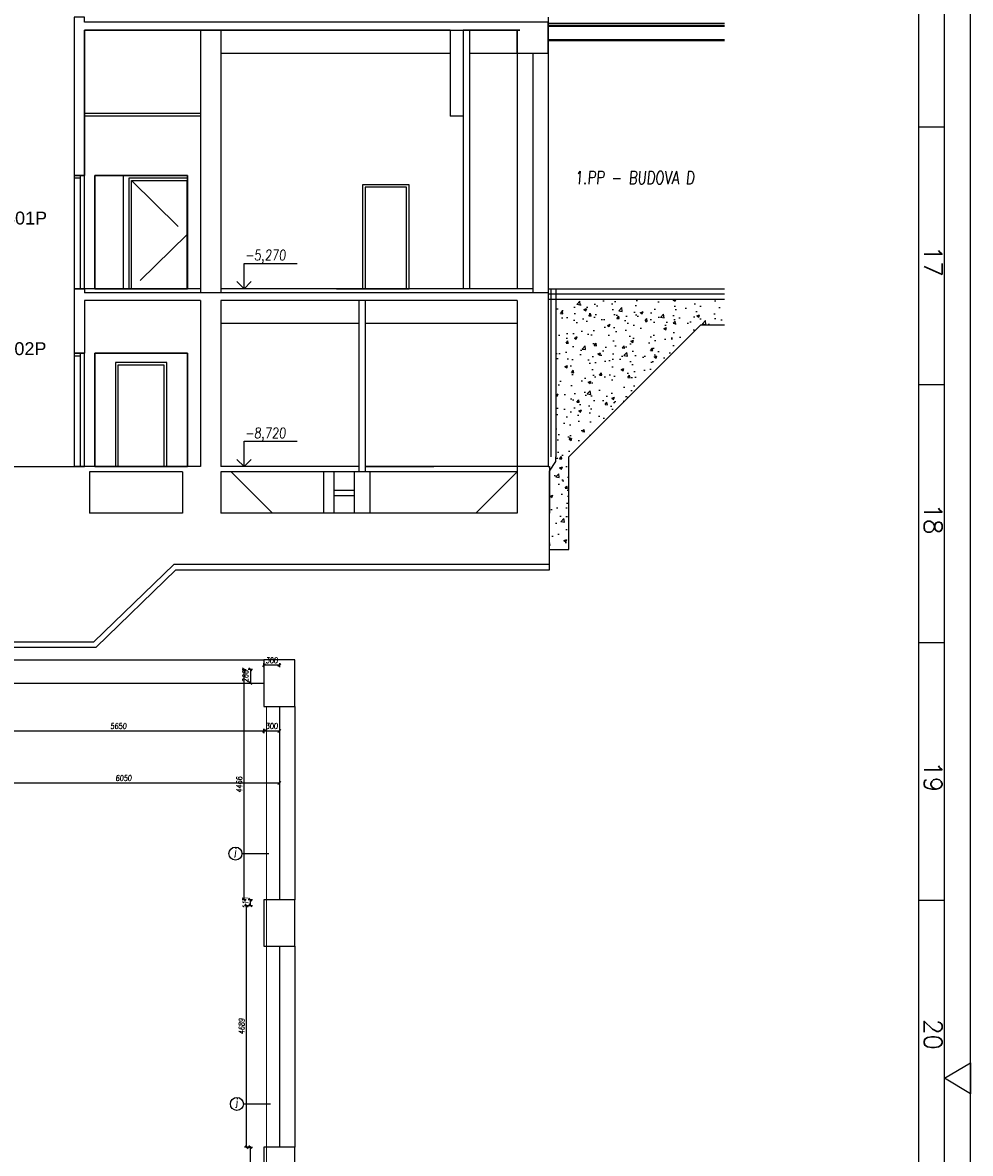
# Model space of a CAD drawing. Header units: millimetres. Extents: x 171 to 266814, y 44 to 350448.
# Tile 59 of 105: x 23773 to 42171, y 19587 to 41523. Entities that reach past the tile are written whole.
import ezdxf
from ezdxf.enums import TextEntityAlignment as Align

# ---------------------------------------------------------------- set-up
doc = ezdxf.new("R2010")
doc.units = ezdxf.units.MM
doc.header["$LTSCALE"] = 100
doc.linetypes.add('ACAD_ISO12W100', pattern=[22, 12, -3, 0.5, -3, 0.5, -3])
doc.linetypes.add('ČÁRKOVANÁ', pattern=[19.05, 12.7, -6.35])
for name, color, linetype in [('1_RÁMEČEK', 7, 'Continuous'), ('Elektro přívod', 1, 'Continuous'), ('KOTY', 7, 'Continuous'), ('KOTY 50', 7, 'Continuous'), ('KOTY-DVERE', 8, 'Continuous'), ('NOVÁ TENKÁ', 240, 'Continuous'), ('SLOUPY', 3, 'Continuous'), ('SRAFA', 9, 'Continuous'), ('TENKA', 253, 'Continuous'), ('TLUSTA', 2, 'Continuous'), ('ŽB', 3, 'Continuous')]:
    doc.layers.add(name, color=color, linetype=linetype)
doc.layers.add('DVERE', color=7, linetype='Continuous', true_color=0xf00000)
doc.layers.add('NAD', color=4, linetype='ACAD_ISO12W100', lineweight=13)
doc.styles.add('CS-ROMANS', font='romans.shx', dxfattribs={"width": 0.75, "oblique": 5})
doc.styles.add('ROMANS', font='romans.shx', dxfattribs={"width": 0.75, "oblique": 5, "height": 200})
doc.styles.get("Standard").update_dxf_attribs({"font": 'arial.ttf'})
doc.dimstyles.new('A_KÓTA_50', dxfattribs={"dimtxt": 110, "dimasz": 2, "dimexe": 100, "dimexo": 1500, "dimgap": 40, "dimtad": 1, "dimrnd": 1, "dimdsep": 46, "dimtxsty": 'CS-ROMANS', "dimblk": 'KOT_CARA20', "dimcen": 45, "dimse1": 1, "dimse2": 1, "dimclrd": 256, "dimclre": 256, "dimclrt": 256, "dimadec": 0, "dimazin": 0, "dimtfac": 1, "dimtix": 1, "dimtmove": 2, "dimatfit": 3, "dimldrblk": 'OBLIQUE', "dimfxl": 100, "dimtolj": 1, "dimarcsym": 0})

# ---------------------------------------------------------------- blocks, each defined once
blk = doc.blocks.new('A$C1BDE3DB0')
at = {"layer": '1_RÁMEČEK', "color": 7, "linetype": 'Continuous'}
for p, q in [((2, 3), (-3, 0)), ((2, -3), (2, 3)), ((-3, 0), (2, -3))]:
    blk.add_line(p, q, dxfattribs=at)
blk = doc.blocks.new('KOT_CARA20')
for p, q in [((0, 0), (-14, -14)), ((0, 20), (0, -20)), ((0, 0), (14, 14))]:
    blk.add_line(p, q)
blk = doc.blocks.new('*D78')
at = {"layer": 'Defpoints', "color": 0, "transparency": 16777216}
for p in [(28758, 29413), (28458, 29057), (28458, 28258)]:
    blk.add_point(p, dxfattribs=at)
at = {"layer": 'KOTY 50', "lineweight": -2, "ltscale": 5, "transparency": 16777216}
blk.add_line((28756, 29057), (28460, 29057), dxfattribs=at)
at = {"layer": 'KOTY 50', "lineweight": -2, "transparency": 16777216, "xscale": 2, "yscale": 2, "zscale": 2, "rotation": 180}
blk.add_blockref('KOT_CARA20', (28458, 29057), dxfattribs=at)
at = {"layer": 'KOTY 50', "lineweight": -2, "transparency": 16777216, "xscale": 2, "yscale": 2, "zscale": 2}
blk.add_blockref('KOT_CARA20', (28758, 29057), dxfattribs=at)
at = {"layer": 'KOTY 50', "transparency": 16777216, "insert": (28608, 29152), "char_height": 110, "attachment_point": 5, "style": 'CS-ROMANS'}
blk.add_mtext('\\A1;300', dxfattribs=at)
blk = doc.blocks.new('_OBLIQUE')
at = {"color": 0, "linetype": 'ByBlock', "ltscale": 15}
blk.add_line((-0.5, -0.5), (0.5, 0.5), dxfattribs=at)
blk = doc.blocks.new('*D345')
at = {"layer": 'Defpoints', "color": 0, "transparency": 16777216}
for p in [(28194, 19708), (28458, 19708), (28458, 18808)]:
    blk.add_point(p, dxfattribs=at)
at = {"layer": 'KOTY 50', "lineweight": -2, "ltscale": 5, "transparency": 16777216}
blk.add_line((28194, 18810), (28194, 19706), dxfattribs=at)
at = {"layer": 'KOTY 50', "lineweight": -2, "transparency": 16777216, "xscale": 2, "yscale": 2, "zscale": 2}
for p, rotation in [((28194, 19708), 90), ((28194, 18808), 270)]:
    blk.add_blockref('KOT_CARA20', p, dxfattribs=dict(at, rotation=rotation))
at = {"layer": 'KOTY 50', "transparency": 16777216, "insert": (28099, 19258), "char_height": 110, "attachment_point": 5, "rotation": 90, "style": 'CS-ROMANS'}
blk.add_mtext('\\A1;900', dxfattribs=at)
blk = doc.blocks.new('*D346')
at = {"layer": 'Defpoints', "color": 0, "transparency": 16777216}
for p in [(28120, 24397), (28458, 24397), (28458, 19708)]:
    blk.add_point(p, dxfattribs=at)
at = {"layer": 'KOTY 50', "lineweight": -2, "ltscale": 5, "transparency": 16777216}
blk.add_line((28120, 19710), (28120, 24395), dxfattribs=at)
at = {"layer": 'KOTY 50', "lineweight": -2, "transparency": 16777216, "xscale": 2, "yscale": 2, "zscale": 2}
for p, rotation in [((28120, 24397), 90), ((28120, 19708), 270)]:
    blk.add_blockref('KOT_CARA20', p, dxfattribs=dict(at, rotation=rotation))
at = {"layer": 'KOTY 50', "transparency": 16777216, "insert": (28025, 22052), "char_height": 110, "attachment_point": 5, "rotation": 90, "style": 'CS-ROMANS'}
blk.add_mtext('\\A1;4689', dxfattribs=at)
blk = doc.blocks.new('*D347')
at = {"layer": 'Defpoints', "color": 0, "transparency": 16777216}
for p in [(28194, 24508), (28458, 24508), (28458, 24397)]:
    blk.add_point(p, dxfattribs=at)
at = {"layer": 'KOTY 50', "lineweight": -2, "ltscale": 5, "transparency": 16777216}
for p, q in [((28194, 24510), (28194, 24512)), ((28194, 24397), (28194, 24508)), ((28194, 24395), (28194, 24393))]:
    blk.add_line(p, q, dxfattribs=at)
at = {"layer": 'KOTY 50', "lineweight": -2, "transparency": 16777216, "xscale": 2, "yscale": 2, "zscale": 2}
for p, rotation in [((28194, 24508), 270), ((28194, 24397), 90)]:
    blk.add_blockref('KOT_CARA20', p, dxfattribs=dict(at, rotation=rotation))
at = {"layer": 'KOTY 50', "transparency": 16777216, "insert": (28099, 24452), "char_height": 110, "attachment_point": 5, "rotation": 90, "style": 'CS-ROMANS'}
blk.add_mtext('\\A1;111', dxfattribs=at)
blk = doc.blocks.new('*D348')
at = {"layer": 'Defpoints', "color": 0, "transparency": 16777216}
for p in [(28072, 28974), (28458, 28974), (28458, 24508)]:
    blk.add_point(p, dxfattribs=at)
at = {"layer": 'KOTY 50', "lineweight": -2, "ltscale": 5, "transparency": 16777216}
blk.add_line((28072, 24510), (28072, 28972), dxfattribs=at)
at = {"layer": 'KOTY 50', "lineweight": -2, "transparency": 16777216, "xscale": 2, "yscale": 2, "zscale": 2}
for p, rotation in [((28072, 28974), 90), ((28072, 24508), 270)]:
    blk.add_blockref('KOT_CARA20', p, dxfattribs=dict(at, rotation=rotation))
at = {"layer": 'KOTY 50', "transparency": 16777216, "insert": (27977, 26741), "char_height": 110, "attachment_point": 5, "rotation": 90, "style": 'CS-ROMANS'}
blk.add_mtext('\\A1;4466', dxfattribs=at)
blk = doc.blocks.new('*D349')
at = {"layer": 'Defpoints', "color": 0, "transparency": 16777216}
for p in [(28458, 28974), (28194, 28708), (28458, 28708)]:
    blk.add_point(p, dxfattribs=at)
at = {"layer": 'KOTY 50', "lineweight": -2, "ltscale": 5, "transparency": 16777216}
for p, q in [((28194, 28976), (28194, 28978)), ((28194, 28974), (28194, 28708)), ((28194, 28706), (28194, 28704))]:
    blk.add_line(p, q, dxfattribs=at)
at = {"layer": 'KOTY 50', "lineweight": -2, "transparency": 16777216, "xscale": 2, "yscale": 2, "zscale": 2}
for p, rotation in [((28194, 28974), 270), ((28194, 28708), 90)]:
    blk.add_blockref('KOT_CARA20', p, dxfattribs=dict(at, rotation=rotation))
at = {"layer": 'KOTY 50', "transparency": 16777216, "insert": (28099, 28841), "char_height": 110, "attachment_point": 5, "rotation": 90, "style": 'CS-ROMANS'}
blk.add_mtext('\\A1;266', dxfattribs=at)
blk = doc.blocks.new('*D355')
at = {"layer": 'Defpoints', "color": 0, "transparency": 16777216}
for p in [(28758, 26772), (22708, 25733), (28758, 25733)]:
    blk.add_point(p, dxfattribs=at)
at = {"layer": 'KOTY 50', "lineweight": -2, "ltscale": 5, "transparency": 16777216}
blk.add_line((22710, 26772), (28756, 26772), dxfattribs=at)
at = {"layer": 'KOTY 50', "lineweight": -2, "transparency": 16777216, "xscale": 2, "yscale": 2, "zscale": 2, "rotation": 180}
blk.add_blockref('KOT_CARA20', (22708, 26772), dxfattribs=at)
at = {"layer": 'KOTY 50', "lineweight": -2, "transparency": 16777216, "xscale": 2, "yscale": 2, "zscale": 2}
blk.add_blockref('KOT_CARA20', (28758, 26772), dxfattribs=at)
at = {"layer": 'KOTY 50', "transparency": 16777216, "insert": (25733, 26867), "char_height": 110, "attachment_point": 5, "style": 'CS-ROMANS'}
blk.add_mtext('\\A1;6050', dxfattribs=at)
blk = doc.blocks.new('*D356')
at = {"layer": 'Defpoints', "color": 0, "transparency": 16777216}
for p in [(22808, 28258), (28458, 28258), (28458, 27781)]:
    blk.add_point(p, dxfattribs=at)
at = {"layer": 'KOTY 50', "lineweight": -2, "ltscale": 5, "transparency": 16777216}
blk.add_line((22810, 27781), (28456, 27781), dxfattribs=at)
at = {"layer": 'KOTY 50', "lineweight": -2, "transparency": 16777216, "xscale": 2, "yscale": 2, "zscale": 2, "rotation": 180}
blk.add_blockref('KOT_CARA20', (22808, 27781), dxfattribs=at)
at = {"layer": 'KOTY 50', "lineweight": -2, "transparency": 16777216, "xscale": 2, "yscale": 2, "zscale": 2}
blk.add_blockref('KOT_CARA20', (28458, 27781), dxfattribs=at)
at = {"layer": 'KOTY 50', "transparency": 16777216, "insert": (25633, 27876), "char_height": 110, "attachment_point": 5, "style": 'CS-ROMANS'}
blk.add_mtext('\\A1;5650', dxfattribs=at)
blk = doc.blocks.new('*D357')
at = {"layer": 'Defpoints', "color": 0, "transparency": 16777216}
for p in [(28458, 28258), (28758, 28258), (28758, 27781)]:
    blk.add_point(p, dxfattribs=at)
at = {"layer": 'KOTY 50', "lineweight": -2, "ltscale": 5, "transparency": 16777216}
blk.add_line((28460, 27781), (28756, 27781), dxfattribs=at)
at = {"layer": 'KOTY 50', "lineweight": -2, "transparency": 16777216, "xscale": 2, "yscale": 2, "zscale": 2, "rotation": 180}
blk.add_blockref('KOT_CARA20', (28458, 27781), dxfattribs=at)
at = {"layer": 'KOTY 50', "lineweight": -2, "transparency": 16777216, "xscale": 2, "yscale": 2, "zscale": 2}
blk.add_blockref('KOT_CARA20', (28758, 27781), dxfattribs=at)
at = {"layer": 'KOTY 50', "transparency": 16777216, "insert": (28608, 27876), "char_height": 110, "attachment_point": 5, "style": 'CS-ROMANS'}
blk.add_mtext('\\A1;300', dxfattribs=at)

msp = doc.modelspace()

# ---------------------------------------------------------------- hatches: boundary and pattern name
at = {"layer": 'SRAFA', "ltscale": 20}
h = msp.add_hatch(dxfattribs=at)
h.set_pattern_fill('AR-CONC', color=253, scale=3)
h.set_pattern_definition([(50, (-22412.33, 436142.15), (546.554, -47.81726), [57.15, -628.65]), (-5, (-22412.3, 436142.15), (-105.7303, 573.1705), [45.72, -502.92175]), (100.45144, (-22366.8, 436138.17), (440.82374, 525.35326), [48.57, -534.2707]), (46.1842, (-22412.3, 436294.55), (813.2371, -126.127), [85.725, -942.975]), (96.63556, (-22344.56, 436284.04), (712.2124, 742.2784), [72.855, -801.4068]), (-8.81585, (-22412.3, 436294.55), (712.2124, 742.2784), [68.5799, -754.3792]), (21, (-22336.13, 436256.45), (454.84317, -306.7956), [57.15, -628.65]), (-34, (-22336.1, 436256.45), (185.4061, 552.5639), [45.72, -502.92]), (71.45144, (-22298.2, 436230.9), (640.24926, 245.7683), [48.57, -534.2698]), (37.5, (-22412.33, 436142.15), (9.26581, 253.66512), [0, -496.824, 0, -510.54, 0, -504.825]), (7.5, (-22412.33, 436142.15), (200.45899, 300.54172), [0, -291.084, 0, -485.394, 0, -192.405]), (-32.5, (-22582.25, 436142.15), (406.77179, -17.18623), [0, -190.5, 0, -594.36, 0, -788.67]), (-42.5, (-22658.45, 436142.15), (444.38754, 76.27947), [0, -247.65, 0, -394.716, 0, -560.07])])
h.paths.add_polyline_path([(37396.754, 35658.396), (37396.754, 36158.396), (34123.671, 36158.396), (34123.671, 33010.896), (33998.671, 32823.396), (33998.671, 31298.396), (34373.671, 31298.396), (34373.671, 33098.396), (36933.671, 35658.396)])

# ---------------------------------------------------------------- linework, layer by layer
at = {"layer": '1_RÁMEČEK', "linetype": 'Continuous'}
for p, q in [((41670.69, 39493.55), (41170.69, 39493.55)), ((41670.69, 34493.55), (41170.69, 34493.55)), ((41670.69, 29493.55), (41170.69, 29493.55)), ((41670.69, 24493.55), (41170.69, 24493.55))]:
    msp.add_line(p, q, dxfattribs=at)
for points in [[(170.69, 118943.55), (170.69, 43.55), (42170.69, 43.55), (42170.69, 118943.55)], [(670.69, 117443.55), (670.69, 543.55), (41670.69, 543.55), (41670.69, 117443.55)]]:
    msp.add_lwpolyline(points, close=True, dxfattribs=at)
at = {"layer": '1_RÁMEČEK', "color": 140, "linetype": 'Continuous'}
msp.add_lwpolyline([(1170.69, 116943.55), (1170.69, 1043.55), (41170.69, 1043.55), (41170.69, 116943.55)], close=True, dxfattribs=at)
at = {"layer": 'DVERE', "color": 253}
for p, q in [((25173.671, 38558.396), (26973.671, 38558.396)), ((25173.671, 36358.396), (25173.671, 38558.396)), ((26973.671, 38558.396), (25173.671, 38558.396)), ((25173.671, 38558.396), (25173.671, 36358.396)), ((26973.671, 38558.396), (26973.671, 36358.396)), ((26973.671, 36358.396), (26973.671, 38558.396)), ((31273.671, 38378.396), (30373.671, 38378.396)), ((30373.671, 38378.396), (30373.671, 36358.396)), ((31223.671, 38328.396), (30423.671, 38328.396)), ((30423.671, 38328.396), (30423.671, 36358.396)), ((31223.671, 36358.396), (31223.671, 38328.396)), ((31273.671, 36358.396), (31273.671, 38378.396)), ((26973.671, 36358.396), (25173.671, 36358.396)), ((25173.671, 36358.396), (26973.671, 36358.396)), ((25573.671, 36358.396), (26573.671, 36358.396)), ((25623.671, 36358.396), (26523.671, 36358.396)), ((30373.671, 36358.396), (31273.671, 36358.396)), ((30423.671, 36358.396), (31223.671, 36358.396)), ((25173.671, 35108.396), (26973.671, 35108.396)), ((25173.671, 32908.396), (25173.671, 35108.396)), ((26973.671, 35108.396), (25173.671, 35108.396)), ((25173.671, 35108.396), (25173.671, 32908.396)), ((26973.671, 35108.396), (26973.671, 32908.396)), ((26973.671, 32908.396), (26973.671, 35108.396)), ((26573.671, 34928.396), (25573.671, 34928.396)), ((25573.671, 34928.396), (25573.671, 32908.396)), ((26523.671, 34878.396), (25623.671, 34878.396)), ((25623.671, 34878.396), (25623.671, 32908.396)), ((26523.671, 32908.396), (26523.671, 34878.396)), ((26573.671, 32908.396), (26573.671, 34928.396)), ((26973.671, 32908.396), (25173.671, 32908.396)), ((25173.671, 32908.396), (26973.671, 32908.396)), ((25573.671, 32908.396), (26573.671, 32908.396)), ((25623.671, 32908.396), (26523.671, 32908.396)), ((25073.671, 32808.396), (25073.671, 32008.396)), ((30211.171, 32443.396), (29811.171, 32443.396)), ((30211.171, 32343.396), (29811.171, 32343.396)), ((26873.671, 32008.396), (25073.671, 32008.396)), ((33373.671, 32008.396), (27623.671, 32008.396)), ((33998.671, 31008.396), (26708.207, 31008.396))]:
    msp.add_line(p, q, dxfattribs=at)
at = {"layer": 'KOTY', "color": 253}
for p, q in [((28071.132, 36358.396), (28071.132, 36851.633)), ((28071.132, 36851.633), (29101.889, 36851.633)), ((28071.132, 36358.396), (27929.71, 36499.817)), ((28071.132, 36358.396), (28212.553, 36499.817)), ((28071.132, 32908.396), (28071.132, 33401.633)), ((28071.132, 33401.633), (29101.889, 33401.633)), ((28071.132, 32908.396), (27929.71, 33049.817)), ((28071.132, 32908.396), (28212.553, 33049.817))]:
    msp.add_line(p, q, dxfattribs=at)
at = {"layer": 'KOTY', "color": 253, "linetype": 'ByBlock'}
for p, q in [((29867.23, 36358.396), (31184.324, 36358.396)), ((30440.98, 32908.396), (31758.074, 32908.396))]:
    msp.add_line(p, q, dxfattribs=at)
at = {"layer": 'KOTY-DVERE', "color": 253, "ltscale": 5}
for p, q in [((28031.125, 25401.47), (28555.257, 25401.47)), ((28058.726, 20545.013), (28582.858, 20545.013))]:
    msp.add_line(p, q, dxfattribs=at)
at = {"layer": 'KOTY-DVERE', "color": 253}
for centre in [(27904.569, 25401.47), (27932.17, 20545.013)]:
    msp.add_circle(centre, 126.556, dxfattribs=at)
at = {"layer": 'NAD', "color": 253, "ltscale": 20}
msp.add_lwpolyline([(28507.556, 10257.91), (28507.556, 28257.91)], dxfattribs=at)
at = {"layer": 'NOVÁ TENKÁ', "color": 253, "linetype": 'ČÁRKOVANÁ'}
for p, q in [((25888.671, 38458.396), (26958.671, 37408.396)), ((26958.671, 37408.396), (25888.671, 36358.396))]:
    msp.add_line(p, q, dxfattribs=at)
at = {"layer": 'NOVÁ TENKÁ', "color": 253}
msp.add_lwpolyline([(26973.671, 36358.396), (25838.671, 36358.396), (25838.671, 38508.396), (26973.671, 38508.396)], dxfattribs=at)
msp.add_lwpolyline([(26958.671, 36358.396), (25888.671, 36358.396), (25888.671, 38458.396), (26958.671, 38458.396)], close=True, dxfattribs=at)
at = {"layer": 'SLOUPY', "color": 253}
for points in [[(28457.556, 29157.91), (28457.556, 28257.91), (29057.556, 28257.91), (29057.556, 29157.91)], [(28457.556, 24507.91), (28457.556, 23607.91), (29057.556, 23607.91), (29057.556, 24507.91)], [(28457.556, 19707.91), (28457.556, 18807.91), (29057.556, 18807.91), (29057.556, 19707.91)]]:
    msp.add_lwpolyline(points, close=True, dxfattribs=at)
at = {"layer": 'TENKA', "color": 253, "ltscale": 20}
for p, q in [((33973.671, 41510.396), (37396.754, 41510.396)), ((33973.671, 41475.396), (37396.754, 41475.396)), ((33973.671, 41455.396), (37396.754, 41455.396)), ((33973.671, 41195.396), (37396.754, 41195.396)), ((33973.671, 41175.396), (37396.754, 41175.396)), ((33973.671, 36258.396), (37396.754, 36258.396)), ((33973.671, 36158.396), (37396.754, 36158.396))]:
    msp.add_line(p, q, dxfattribs=at)
at = {"layer": 'TENKA', "color": 253}
for p, q in [((27623.671, 40928.396), (32073.671, 40928.396)), ((32448.671, 40928.396), (33423.671, 40928.396)), ((33373.671, 40928.396), (33373.671, 36358.396)), ((27223.671, 39758.396), (24973.671, 39758.396)), ((27223.671, 39708.396), (24973.671, 39708.396)), ((24898.671, 38558.396), (24773.671, 38558.396)), ((24973.671, 38558.396), (24773.671, 38558.396)), ((24773.671, 38558.396), (24773.671, 36358.396)), ((24773.671, 38508.396), (24898.671, 38508.396)), ((24898.671, 36358.396), (24898.671, 38558.396)), ((24973.671, 36358.396), (24973.671, 38558.396)), ((25723.671, 38558.396), (25723.671, 36358.396)), ((24773.671, 38378.396), (24773.671, 38328.396)), ((24898.671, 38328.396), (24898.671, 38378.396)), ((24773.671, 36358.396), (24973.671, 36358.396)), ((24973.671, 36358.396), (24973.671, 36283.396)), ((33973.671, 36283.396), (24973.671, 36283.396)), ((30298.671, 35683.396), (27623.671, 35683.396)), ((33373.671, 35683.396), (30423.671, 35683.396)), ((36933.671, 35658.396), (37396.754, 35658.396)), ((24898.671, 35108.396), (24773.671, 35108.396)), ((24973.671, 35108.396), (24773.671, 35108.396)), ((24773.671, 35108.396), (24773.671, 32908.396)), ((24898.671, 32908.396), (24898.671, 35108.396)), ((24973.671, 32908.396), (24973.671, 35108.396)), ((24773.671, 35058.396), (24898.671, 35058.396)), ((24773.671, 34928.396), (24773.671, 34878.396)), ((24898.671, 34878.396), (24898.671, 34928.396)), ((24773.671, 32908.396), (24973.671, 32908.396)), ((33373.671, 32908.396), (33373.671, 32008.396)), ((33973.671, 32908.396), (33998.671, 32908.396)), ((33998.671, 32908.396), (33998.671, 32008.396)), ((26873.671, 32808.396), (25073.671, 32808.396)), ((26873.671, 32808.396), (26873.671, 32008.396)), ((27623.671, 32808.396), (27623.671, 32008.396)), ((33373.671, 32808.396), (27623.671, 32808.396)), ((29611.171, 32808.396), (29611.171, 32008.396)), ((29811.171, 32808.396), (29811.171, 32008.396)), ((30211.171, 32808.396), (30211.171, 32008.396)), ((30511.171, 32808.396), (30511.171, 32008.396)), ((25158.207, 29508.396), (26708.207, 31008.396)), ((25198.671, 29408.396), (26748.671, 30908.396)), ((22248.671, 29408.396), (25198.671, 29408.396)), ((22289.136, 29508.396), (25158.207, 29508.396))]:
    msp.add_line(p, q, dxfattribs=at)
at = {"layer": 'TENKA', "color": 253, "linetype": 'ČÁRKOVANÁ', "ltscale": 10}
for p, q in [((22673.671, 32908.396), (24773.671, 32908.396)), ((28623.671, 32008.396), (27823.671, 32808.396)), ((33373.671, 32808.396), (32573.671, 32008.396))]:
    msp.add_line(p, q, dxfattribs=at)
at = {"layer": 'TENKA', "color": 253}
for points in [[(34023.671, 36358.396), (34023.671, 33098.396)], [(34123.671, 36358.396), (34123.671, 33098.396)], [(33998.671, 31298.396), (34373.671, 31298.396), (34373.671, 33098.396), (36930.688, 35655.412)], [(26748.671, 30908.396), (33998.671, 30908.396), (33998.671, 32823.396), (34123.671, 33010.896), (34123.671, 33098.396)]]:
    msp.add_lwpolyline(points, dxfattribs=at)
at = {"layer": 'TLUSTA', "color": 253}
for p, q in [((24773.671, 41628.396), (24773.671, 38558.396)), ((24973.671, 41378.396), (24973.671, 38558.396)), ((32073.671, 41378.396), (24973.671, 41378.396)), ((32073.671, 41378.396), (32073.671, 39708.396)), ((32323.671, 41378.396), (32323.671, 36358.396)), ((33423.671, 41378.396), (32323.671, 41378.396)), ((32448.671, 41378.396), (32448.671, 36358.396)), ((33373.671, 40928.396), (33373.671, 41378.396)), ((33423.671, 40928.396), (33973.671, 40928.396)), ((33673.671, 40928.396), (33673.671, 36283.396)), ((33973.671, 40928.396), (33973.671, 36283.396)), ((32323.671, 39708.396), (32073.671, 39708.396)), ((24773.671, 38558.396), (24973.671, 38558.396)), ((27223.671, 36358.396), (24773.671, 36358.396)), ((33673.671, 36358.396), (27623.671, 36358.396)), ((30298.671, 36133.396), (30298.671, 32808.396)), ((30423.671, 36133.396), (30423.671, 32808.396)), ((24773.671, 35108.396), (24973.671, 35108.396)), ((27223.671, 32908.396), (24773.671, 32908.396)), ((30298.671, 32908.396), (27623.671, 32908.396)), ((33973.671, 32908.396), (30423.671, 32908.396)), ((28757.556, 28257.91), (28757.556, 24507.91)), ((29057.556, 28257.91), (29057.556, 24507.91)), ((28757.556, 23607.91), (28757.556, 19707.91)), ((29057.556, 23607.91), (29057.556, 19707.91))]:
    msp.add_line(p, q, dxfattribs=at)
at = {"layer": 'TLUSTA', "color": 253, "ltscale": 20}
msp.add_lwpolyline([(33973.671, 36358.396), (37396.754, 36358.396)], dxfattribs=at)
at = {"layer": 'TLUSTA', "color": 253}
for points in [[(22807.556, 29157.91), (28457.556, 29157.91)], [(22807.556, 28707.91), (28457.556, 28707.91)]]:
    msp.add_lwpolyline(points, dxfattribs=at)
at = {"layer": 'ŽB', "color": 253}
for p, q in [((33973.671, 41628.396), (33973.671, 32908.396)), ((27223.671, 41378.396), (27223.671, 36283.396)), ((27623.671, 41378.396), (27623.671, 36283.396)), ((24773.671, 36358.396), (24773.671, 35108.396)), ((24973.671, 36133.396), (24973.671, 35108.396)), ((27223.671, 36133.396), (24973.671, 36133.396)), ((27223.671, 36133.396), (27223.671, 32908.396)), ((27623.671, 36133.396), (27623.671, 32908.396)), ((33373.671, 36133.396), (27623.671, 36133.396)), ((33373.671, 33428.396), (33373.671, 32908.396))]:
    msp.add_line(p, q, dxfattribs=at)
for points in [[(33973.671, 41528.396), (24973.671, 41528.396), (24973.671, 41628.396), (24773.671, 41628.396), (24773.671, 40633.396), (24773.671, 38558.396), (24973.671, 38558.396), (24973.671, 41378.396), (33423.671, 41378.396)], [(33373.671, 41378.396), (33373.671, 40928.396), (33973.671, 40928.396), (33973.671, 41531.308)], [(33973.671, 41628.396), (33973.671, 32908.396)], [(33373.671, 36133.396), (33373.671, 33428.396)], [(33373.671, 33428.396), (33373.671, 32908.396)]]:
    msp.add_lwpolyline(points, dxfattribs=at)

# ---------------------------------------------------------------- block references
at = {"layer": '1_RÁMEČEK', "color": 7, "linetype": 'Continuous', "xscale": -100, "yscale": 100, "zscale": 100, "rotation": 180}
msp.add_blockref('A$C1BDE3DB0', (41970.69, 21043.55), dxfattribs=at)

# ---------------------------------------------------------------- texts
at = {"layer": '1_RÁMEČEK', "linetype": 'Continuous', "style": 'ROMANS'}
for s, p in [('17', (41270.69, 36893.55)), ('18', (41270.69, 31893.55)), ('19', (41270.69, 26893.55)), ('20', (41270.69, 21893.55))]:
    msp.add_text(s, height=350, rotation=270, dxfattribs=at).set_placement(p, align=Align.CENTER)
at = {"layer": 'Elektro přívod', "lineweight": -3, "char_height": 250, "width": 62288.13584, "attachment_point": 1}
for s, insert in [('RMS01P', (22850.447, 37856.104)), ('RMS02P', (22837.537, 35322.403))]:
    msp.add_mtext(s, dxfattribs=dict(at, insert=insert))
at = {"layer": 'KOTY', "color": 253, "insert": (34488.231, 38514.543), "char_height": 250, "width": 4486.3325, "attachment_point": 4, "style": 'CS-ROMANS'}
msp.add_mtext('\\A1;1.PP - BUDOVA D', dxfattribs=at)
at = {"layer": 'KOTY', "color": 253, "char_height": 200, "attachment_point": 1}
for s, insert in [('{\\Fromans|c238;\\Q5;\\W0.8;-5,270}', (28087.205, 37111.889)), ('{\\Fromans|c238;\\Q5;\\W0.8;-8,720}', (28087.205, 33661.889))]:
    msp.add_mtext_dynamic_manual_height_columns(s, width=1936.17472, gutter_width=12.5, heights=[0], dxfattribs=dict(at, insert=insert))
at = {"layer": 'KOTY-DVERE', "color": 253, "char_height": 125, "attachment_point": 5, "style": 'CS-ROMANS'}
for insert in [(27899.366, 25418.37), (27926.968, 20561.913)]:
    msp.add_mtext_dynamic_manual_height_columns('j', width=141.62944, gutter_width=12.5, heights=[0], dxfattribs=dict(at, insert=insert))

# ---------------------------------------------------------------- dimensions: what is measured, and where the dimension line sits
at = {"layer": 'KOTY 50', "color": 253, "ltscale": 5}
for base, p1, p2, picture, middle in [((28457.556, 29057.222), (28757.556, 29412.809), (28457.556, 28257.91), '*D78', (28607.556, 29152.222)), ((28457.556, 27780.856), (22807.556, 28257.91), (28457.556, 28257.91), '*D356', (25632.556, 27875.856)), ((28757.556, 27780.856), (28457.556, 28257.91), (28757.556, 28257.91), '*D357', (28607.556, 27875.856)), ((28757.556, 26771.931), (22707.556, 25732.91), (28757.556, 25732.91), '*D355', (25732.556, 26866.931))]:
    dim = msp.add_linear_dim(base=base, p1=p1, p2=p2, dimstyle='A_KÓTA_50', dxfattribs=at)
    dim.commit()
    dim.dimension.update_dxf_attribs({"geometry": picture, "text_midpoint": middle})
for base, p1, p2, picture, middle in [((28071.7274, 28973.8645), (28457.5563, 24507.9104), (28457.5563, 28973.8645), '*D348', (27976.7274, 26740.8875)), ((28194.4246, 28707.9104), (28457.5563, 28973.8645), (28457.5563, 28707.9104), '*D349', (28099.4246, 28840.8875)), ((28194.425, 24507.91), (28457.556, 24396.946), (28457.556, 24507.91), '*D347', (28099.425, 24452.428)), ((28120.448, 24396.946), (28457.556, 19707.91), (28457.556, 24396.946), '*D346', (28025.448, 22052.428)), ((28194.425, 19707.91), (28457.556, 18807.91), (28457.556, 19707.91), '*D345', (28099.425, 19257.91))]:
    dim = msp.add_linear_dim(base=base, p1=p1, p2=p2, angle=90, dimstyle='A_KÓTA_50', dxfattribs=at)
    dim.commit()
    dim.dimension.update_dxf_attribs({"geometry": picture, "text_midpoint": middle})

doc.saveas('drawing.dxf')
